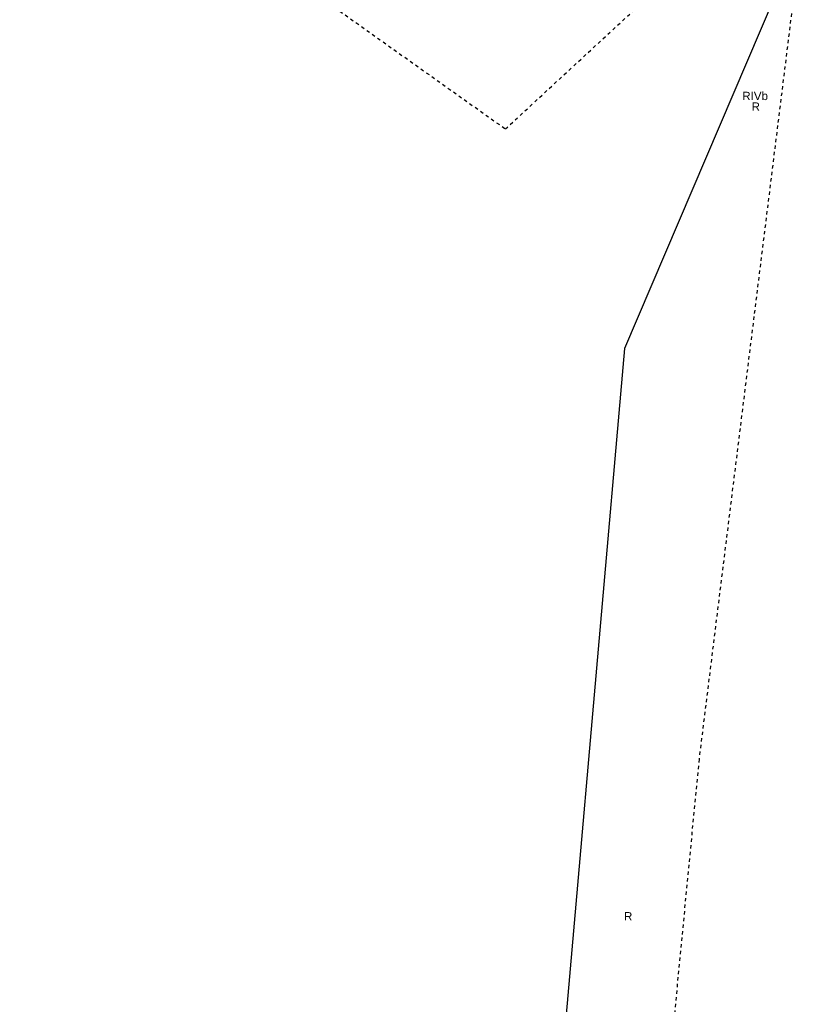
# Model space of a CAD drawing. Header units: metres. Extents: x 6603615 to 6604470, y 5739741 to 5740610.
# Tile 13 of 14: x 6604246 to 6604365, y 5740027 to 5740175. Entities that reach past the tile are written whole.
import ezdxf
from ezdxf.enums import TextEntityAlignment as Align

# ---------------------------------------------------------------- set-up
doc = ezdxf.new("R2010")
doc.units = ezdxf.units.M
doc.linetypes.add('PRZER1-1', pattern=[1, 0.5, -0.5])
doc.layers.add('_działki', color=3, linetype='Continuous', lineweight=40)
for name, color, linetype, lineweight, true_color in [('GESDZI', 7, 'Continuous', 18, 0x008000), ('GESKKL_O', 7, 'Continuous', 18, 0x008000), ('GESUZY', 7, 'Continuous', 18, 0x008000), ('GESUZY_O', 7, 'Continuous', 18, 0x008000)]:
    doc.layers.add(name, color=color, linetype=linetype, lineweight=lineweight, true_color=true_color)
doc.styles.add('Arial', font='arial.ttf')

# ---------------------------------------------------------------- blocks, each defined once
blk = doc.blocks.new('A$C8469fa7e')
at = {"layer": 'GESDZI', "color": 3, "linetype": 'Continuous', "lineweight": 30}
blk.add_lwpolyline([(6604363.83, 5740188.27), (6604337.22, 5740125.89), (6604321.34, 5739944.74), (6604331.35, 5739888.86), (6604328.93, 5739865.18), (6604316.29, 5739843.46), (6604311.87, 5739842.59), (6604297.35, 5739839.72), (6604306.33, 5739857), (6604285.94, 5739911.03), (6604254.17, 5739970.57), (6604225.19, 5740023.63), (6604226.28, 5740034.3), (6604227.06, 5740041.86), (6604230.22, 5740072.76), (6604230.69, 5740077.56), (6604232.98, 5740100.72), (6604234.22, 5740113.22), (6604234.51, 5740122.53), (6604235.95, 5740137.25), (6604240.56, 5740184.33)], dxfattribs=at)
at = {"layer": 'GESUZY', "color": 3, "linetype": 'PRZER1-1', "lineweight": 30}
for points in [[(6604262.55, 5740199.35), (6604319.28, 5740158.99), (6604365.49, 5740201.71)], [(6604363.83, 5740188.27), (6604348.43, 5740064.03), (6604334.64, 5739921.16), (6604331.35, 5739888.86), (6604328.93, 5739865.18), (6604322.97, 5739806.68), (6604322.74, 5739804.45), (6604300.13, 5739795.04), (6604292.67, 5739761.56), (6604314.65, 5739740.9), (6604279.18, 5739743.34), (6604263.51, 5739744.43), (6604263.53, 5739746.36), (6604258.89, 5739746.55), (6604249.82, 5739747.53), (6604239.88, 5739748.66)]]:
    blk.add_lwpolyline(points, dxfattribs=at)
at = {"layer": 'GESKKL_O', "color": 3, "linetype": 'Continuous', "lineweight": 30, "style": 'Arial'}
blk.add_text('RIVb', height=1.25, rotation=360, dxfattribs=at).set_placement((6604356.88, 5740163.34), align=Align.CENTER)
at = {"layer": 'GESUZY_O', "color": 3, "linetype": 'Continuous', "lineweight": 30, "style": 'Arial'}
for p in [(6604356.98, 5740161.73), (6604337.77, 5740039.75)]:
    blk.add_text('R', height=1.25, rotation=360, dxfattribs=at).set_placement(p, align=Align.CENTER)

msp = doc.modelspace()

# ---------------------------------------------------------------- block references
at = {"layer": '_działki', "color": 1}
msp.add_blockref('A$C8469fa7e', (0, 0), dxfattribs=at)

doc.saveas('drawing.dxf')
